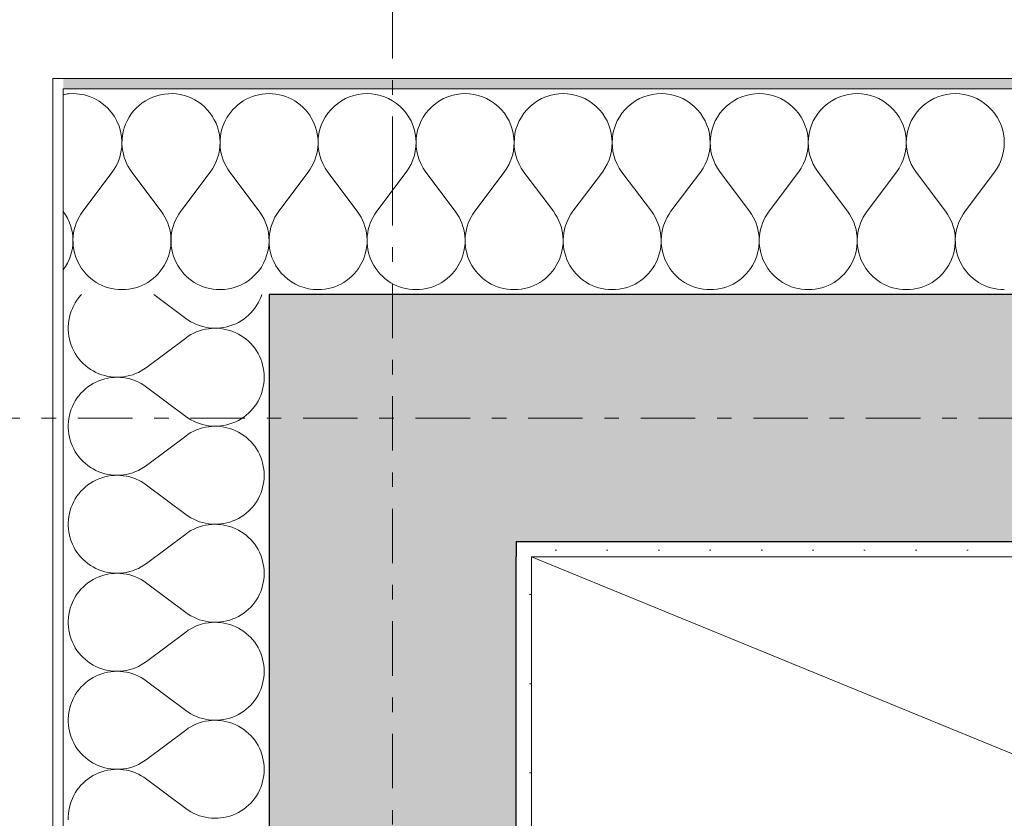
# Model space of a CAD drawing. Extents: x 100 to 2982, y 37 to 2050.
# Tile 49 of 130: x 617 to 712, y 1751 to 1828. Entities that reach past the tile are written whole.
import ezdxf
from ezdxf.xclip import XClip

# ---------------------------------------------------------------- set-up
doc = ezdxf.new("R2010")
doc.units = 0
doc.header["$MEASUREMENT"] = 0
doc.header["$XCLIPFRAME"] = 0
doc.linetypes.add('Przerywana gęsta', pattern=[9, 6, -3])
doc.linetypes.add('Przerywana podwójnie', pattern=[54.680554, 26.458333, -10.583333, 7.055556, -10.583333])
for name, color, linetype in [('250-A Schody Pochylnie', 7, 'Continuous'), ('330-W Wyposażenie', 7, 'Continuous'), ('410-K Osie', 7, 'Continuous'), ('420-K Ściany', 7, 'Continuous'), ('820-G Rysunki Obrazki', 7, 'Continuous')]:
    doc.layers.add(name, color=color, linetype=linetype)
pattern_1 = [(0, (-18316.349, -206.5255), (0, 8.660254), [0, -5]), (0, (-18313.849, -202.195), (0, 8.660254), [0, -5])]

# ---------------------------------------------------------------- blocks, each defined once
blk = doc.blocks.new('*X11')
at = {"layer": '420-K Ściany', "color": 174, "linetype": 'Continuous', "lineweight": 5, "ltscale": 0.2}
for p, q in [((625.556, 1813.414), (622.699, 1809.604)), ((627.461, 1813.414), (630.318, 1809.604)), ((632.43, 1809.881), (632.223, 1809.604))]:
    blk.add_line(p, q, dxfattribs=at)
for centre, start, end in [((621.746, 1816.271), 95.38863, 101.43932), ((621.746, 1816.271), 323.1301, 354.61137), ((631.27, 1816.271), 185.95365, 216.8699), ((616.984, 1806.747), 323.28986, 36.71014), ((626.508, 1806.747), 143.1301, 270), ((626.508, 1806.747), 270, 36.8699), ((636.032, 1806.747), 143.1301, 270), ((636.032, 1806.747), 270, 311.01301)]:
    blk.add_arc(centre, 4.762, start, end, dxfattribs=at)
blk = doc.blocks.new('*X12')
at = {"layer": '420-K Ściany', "color": 174, "linetype": 'Continuous', "lineweight": 5, "ltscale": 0.2}
for p, q in [((644.604, 1813.414), (641.746, 1809.604)), ((646.508, 1813.414), (649.365, 1809.604)), ((654.127, 1813.414), (651.27, 1809.604)), ((656.032, 1813.414), (658.889, 1809.604)), ((663.651, 1813.414), (660.794, 1809.604)), ((665.556, 1813.414), (668.413, 1809.604)), ((673.175, 1813.414), (670.318, 1809.604)), ((675.08, 1813.414), (677.937, 1809.604)), ((682.699, 1813.414), (679.842, 1809.604)), ((684.604, 1813.414), (687.461, 1809.604)), ((692.223, 1813.414), (689.365, 1809.604)), ((694.127, 1813.414), (696.984, 1809.604)), ((701.746, 1813.414), (698.889, 1809.604)), ((703.651, 1813.414), (706.508, 1809.604)), ((711.27, 1813.414), (708.413, 1809.604))]:
    blk.add_line(p, q, dxfattribs=at)
for centre, start, end in [((640.794, 1816.271), 323.1301, 89.90432), ((650.318, 1816.271), 323.1301, 216.8699), ((659.842, 1816.271), 323.1301, 216.8699), ((669.365, 1816.271), 323.1301, 216.8699), ((678.889, 1816.271), 323.1301, 216.8699), ((688.413, 1816.271), 323.1301, 216.8699), ((697.937, 1816.271), 323.1301, 216.8699), ((707.461, 1816.271), 323.1301, 216.8699), ((645.556, 1806.747), 143.1301, 176.68836), ((645.556, 1806.747), 270, 36.8699), ((655.08, 1806.747), 143.1301, 270), ((655.08, 1806.747), 270, 36.8699), ((664.604, 1806.747), 143.1301, 270), ((664.604, 1806.747), 270, 36.8699), ((674.127, 1806.747), 143.1301, 270), ((674.127, 1806.747), 270, 36.8699), ((683.651, 1806.747), 143.1301, 270), ((683.651, 1806.747), 270, 36.8699), ((693.175, 1806.747), 143.1301, 270), ((693.175, 1806.747), 270, 36.8699), ((702.699, 1806.747), 143.1301, 270), ((702.699, 1806.747), 270, 36.8699), ((712.223, 1806.747), 143.1301, 270), ((645.556, 1806.747), 183.31164, 270)]:
    blk.add_arc(centre, 4.762, start, end, dxfattribs=at)
blk = doc.blocks.new('*X14')
at = {"layer": '420-K Ściany', "color": 174, "linetype": 'Continuous', "lineweight": 5, "ltscale": 0.2}
for p, q in [((635.08, 1813.414), (632.43, 1809.881)), ((636.984, 1813.414), (639.842, 1809.604))]:
    blk.add_line(p, q, dxfattribs=at)
for centre, start, end in [((621.746, 1816.271), 354.61137, 95.38863), ((631.27, 1816.271), 323.1301, 185.95365), ((640.794, 1816.271), 89.90432, 216.8699), ((636.032, 1806.747), 311.01301, 36.8699), ((645.556, 1806.747), 176.68836, 183.31164)]:
    blk.add_arc(centre, 4.762, start, end, dxfattribs=at)
blk = doc.blocks.new('*X20')
at = {"layer": '420-K Ściany', "color": 174, "linetype": 'Continuous', "lineweight": 5, "ltscale": 0.2}
for p, q in [((622.319, 1801.208), (622.136, 1800.963)), ((622.517, 1801.441), (622.319, 1801.208)), ((622.584, 1801.509), (622.517, 1801.441)), ((629.613, 1801.509), (632.707, 1799.189)), ((639.866, 1800.958), (639.987, 1801.234)), ((639.987, 1801.234), (640.087, 1801.509)), ((621.687, 1800.166), (621.572, 1799.883)), ((621.819, 1800.441), (621.687, 1800.166)), ((621.969, 1800.707), (621.819, 1800.441)), ((622.136, 1800.963), (621.969, 1800.707)), ((639.218, 1799.945), (639.404, 1800.183)), ((639.404, 1800.183), (639.574, 1800.431)), ((639.574, 1800.431), (639.729, 1800.69)), ((639.729, 1800.69), (639.866, 1800.958)), ((621.398, 1799.297), (621.339, 1798.997)), ((621.475, 1799.593), (621.398, 1799.297)), ((621.572, 1799.883), (621.475, 1799.593)), ((638.338, 1799.128), (638.577, 1799.311)), ((638.577, 1799.311), (638.804, 1799.509)), ((638.804, 1799.509), (639.018, 1799.721)), ((639.018, 1799.721), (639.218, 1799.945)), ((621.3, 1798.694), (621.281, 1798.389)), ((621.281, 1798.389), (621.281, 1798.084)), ((621.339, 1798.997), (621.3, 1798.694)), ((632.707, 1799.189), (632.953, 1799.016)), ((632.953, 1799.016), (633.21, 1798.859)), ((633.21, 1798.859), (633.477, 1798.718)), ((633.477, 1798.718), (633.752, 1798.595)), ((633.752, 1798.595), (634.034, 1798.489)), ((634.034, 1798.489), (634.322, 1798.401)), ((634.322, 1798.401), (634.615, 1798.332)), ((634.615, 1798.332), (634.912, 1798.281)), ((634.912, 1798.281), (635.211, 1798.249)), ((635.211, 1798.249), (635.512, 1798.237)), ((635.512, 1798.237), (635.813, 1798.243)), ((635.813, 1798.243), (636.114, 1798.268)), ((636.114, 1798.268), (636.411, 1798.312)), ((636.411, 1798.312), (636.706, 1798.375)), ((636.706, 1798.375), (636.996, 1798.457)), ((636.996, 1798.457), (637.28, 1798.557)), ((637.28, 1798.557), (637.558, 1798.674)), ((637.558, 1798.674), (637.827, 1798.809)), ((637.827, 1798.809), (638.087, 1798.96)), ((638.087, 1798.96), (638.338, 1799.128)), ((621.281, 1798.084), (621.3, 1797.779)), ((621.3, 1797.779), (621.339, 1797.476)), ((621.339, 1797.476), (621.398, 1797.176)), ((628.897, 1794.427), (632.707, 1797.284)), ((632.953, 1797.457), (632.707, 1797.284)), ((633.21, 1797.614), (632.953, 1797.457)), ((633.477, 1797.755), (633.21, 1797.614)), ((633.752, 1797.878), (633.477, 1797.755)), ((634.034, 1797.984), (633.752, 1797.878)), ((634.322, 1798.072), (634.034, 1797.984)), ((634.615, 1798.141), (634.322, 1798.072)), ((634.912, 1798.192), (634.615, 1798.141)), ((635.211, 1798.223), (634.912, 1798.192)), ((635.512, 1798.236), (635.211, 1798.223)), ((635.813, 1798.23), (635.512, 1798.236)), ((636.114, 1798.205), (635.813, 1798.23)), ((636.411, 1798.16), (636.114, 1798.205)), ((636.706, 1798.097), (636.411, 1798.16)), ((636.996, 1798.016), (636.706, 1798.097)), ((637.28, 1797.916), (636.996, 1798.016)), ((637.558, 1797.799), (637.28, 1797.916)), ((637.827, 1797.664), (637.558, 1797.799)), ((638.087, 1797.513), (637.827, 1797.664)), ((638.338, 1797.345), (638.087, 1797.513)), ((638.577, 1797.162), (638.338, 1797.345)), ((621.398, 1797.176), (621.475, 1796.88)), ((621.475, 1796.88), (621.572, 1796.59)), ((621.572, 1796.59), (621.687, 1796.307)), ((638.804, 1796.964), (638.577, 1797.162)), ((639.018, 1796.752), (638.804, 1796.964)), ((639.218, 1796.527), (639.018, 1796.752)), ((639.404, 1796.29), (639.218, 1796.527)), ((621.687, 1796.307), (621.819, 1796.032)), ((621.819, 1796.032), (621.969, 1795.766)), ((621.969, 1795.766), (622.136, 1795.51)), ((622.136, 1795.51), (622.319, 1795.265)), ((639.574, 1796.042), (639.404, 1796.29)), ((639.729, 1795.783), (639.574, 1796.042)), ((639.866, 1795.515), (639.729, 1795.783)), ((639.987, 1795.239), (639.866, 1795.515)), ((622.319, 1795.265), (622.517, 1795.032)), ((622.517, 1795.032), (622.73, 1794.813)), ((622.73, 1794.813), (622.957, 1794.608)), ((622.957, 1794.608), (623.196, 1794.417)), ((623.196, 1794.417), (623.446, 1794.243)), ((628.647, 1794.251), (628.897, 1794.427)), ((640.089, 1794.956), (639.987, 1795.239)), ((640.174, 1794.667), (640.089, 1794.956)), ((640.24, 1794.373), (640.174, 1794.667)), ((623.446, 1794.243), (623.708, 1794.085)), ((623.708, 1794.085), (623.979, 1793.944)), ((623.979, 1793.944), (624.259, 1793.82)), ((624.259, 1793.82), (624.546, 1793.715)), ((624.546, 1793.715), (624.839, 1793.629)), ((624.839, 1793.629), (625.137, 1793.561)), ((625.137, 1793.561), (625.438, 1793.513)), ((625.438, 1793.513), (625.743, 1793.484)), ((625.743, 1793.465), (625.438, 1793.436)), ((625.743, 1793.484), (626.048, 1793.474)), ((626.048, 1793.474), (625.743, 1793.465)), ((626.048, 1793.474), (626.353, 1793.485)), ((626.353, 1793.464), (626.048, 1793.474)), ((626.353, 1793.485), (626.658, 1793.515)), ((626.658, 1793.434), (626.353, 1793.464)), ((626.658, 1793.515), (626.959, 1793.564)), ((626.959, 1793.564), (627.257, 1793.633)), ((627.257, 1793.633), (627.55, 1793.72)), ((627.55, 1793.72), (627.836, 1793.826)), ((627.836, 1793.826), (628.115, 1793.951)), ((628.115, 1793.951), (628.386, 1794.092)), ((628.386, 1794.092), (628.647, 1794.251)), ((640.288, 1794.075), (640.24, 1794.373)), ((640.316, 1793.776), (640.288, 1794.075)), ((640.326, 1793.474), (640.316, 1793.776)), ((640.316, 1793.173), (640.326, 1793.474)), ((623.196, 1792.532), (622.957, 1792.341)), ((623.446, 1792.706), (623.196, 1792.532)), ((623.708, 1792.864), (623.446, 1792.706)), ((623.979, 1793.005), (623.708, 1792.864)), ((624.259, 1793.129), (623.979, 1793.005)), ((624.546, 1793.234), (624.259, 1793.129)), ((624.839, 1793.32), (624.546, 1793.234)), ((625.137, 1793.388), (624.839, 1793.32)), ((625.438, 1793.436), (625.137, 1793.388)), ((626.959, 1793.385), (626.658, 1793.434)), ((627.257, 1793.316), (626.959, 1793.385)), ((627.55, 1793.229), (627.257, 1793.316)), ((627.836, 1793.123), (627.55, 1793.229)), ((628.115, 1792.998), (627.836, 1793.123)), ((628.386, 1792.857), (628.115, 1792.998)), ((628.647, 1792.698), (628.386, 1792.857)), ((628.897, 1792.522), (628.647, 1792.698)), ((628.897, 1792.522), (632.707, 1789.665)), ((640.174, 1792.282), (640.24, 1792.576)), ((640.24, 1792.576), (640.288, 1792.874)), ((640.288, 1792.874), (640.316, 1793.173)), ((622.319, 1791.684), (622.136, 1791.439)), ((622.517, 1791.917), (622.319, 1791.684)), ((622.73, 1792.136), (622.517, 1791.917)), ((622.957, 1792.341), (622.73, 1792.136)), ((639.866, 1791.434), (639.987, 1791.71)), ((639.987, 1791.71), (640.089, 1791.993)), ((640.089, 1791.993), (640.174, 1792.282)), ((621.687, 1790.642), (621.572, 1790.359)), ((621.819, 1790.917), (621.687, 1790.642)), ((621.969, 1791.183), (621.819, 1790.917)), ((622.136, 1791.439), (621.969, 1791.183)), ((639.218, 1790.422), (639.404, 1790.659)), ((639.404, 1790.659), (639.574, 1790.907)), ((639.574, 1790.907), (639.729, 1791.166)), ((639.729, 1791.166), (639.866, 1791.434)), ((621.398, 1789.773), (621.339, 1789.473)), ((621.475, 1790.069), (621.398, 1789.773)), ((621.572, 1790.359), (621.475, 1790.069)), ((632.707, 1789.665), (632.953, 1789.492)), ((638.338, 1789.604), (638.577, 1789.787)), ((638.577, 1789.787), (638.804, 1789.985)), ((638.804, 1789.985), (639.018, 1790.197)), ((639.018, 1790.197), (639.218, 1790.422)), ((621.3, 1789.17), (621.281, 1788.865)), ((621.281, 1788.865), (621.281, 1788.56)), ((621.339, 1789.473), (621.3, 1789.17)), ((632.953, 1789.492), (633.21, 1789.335)), ((633.21, 1789.335), (633.477, 1789.194)), ((633.477, 1789.194), (633.752, 1789.071)), ((633.752, 1789.071), (634.034, 1788.965)), ((634.034, 1788.965), (634.322, 1788.877)), ((634.322, 1788.877), (634.615, 1788.808)), ((634.615, 1788.808), (634.912, 1788.757)), ((634.912, 1788.757), (635.211, 1788.726)), ((635.211, 1788.7), (634.912, 1788.668)), ((635.211, 1788.726), (635.512, 1788.713)), ((635.512, 1788.712), (635.211, 1788.7)), ((635.512, 1788.713), (635.813, 1788.719)), ((635.813, 1788.706), (635.512, 1788.712)), ((635.813, 1788.719), (636.114, 1788.744)), ((636.114, 1788.681), (635.813, 1788.706)), ((636.114, 1788.744), (636.411, 1788.789)), ((636.411, 1788.637), (636.114, 1788.681)), ((636.411, 1788.789), (636.706, 1788.852)), ((636.706, 1788.852), (636.996, 1788.933)), ((636.996, 1788.933), (637.28, 1789.033)), ((637.28, 1789.033), (637.558, 1789.15)), ((637.558, 1789.15), (637.827, 1789.285)), ((637.827, 1789.285), (638.087, 1789.436)), ((638.087, 1789.436), (638.338, 1789.604)), ((621.281, 1788.56), (621.3, 1788.255)), ((621.3, 1788.255), (621.339, 1787.952)), ((621.339, 1787.952), (621.398, 1787.652)), ((628.897, 1784.903), (632.707, 1787.76)), ((632.953, 1787.933), (632.707, 1787.76)), ((633.21, 1788.09), (632.953, 1787.933)), ((633.477, 1788.231), (633.21, 1788.09)), ((633.752, 1788.354), (633.477, 1788.231)), ((634.034, 1788.46), (633.752, 1788.354)), ((634.322, 1788.548), (634.034, 1788.46)), ((634.615, 1788.617), (634.322, 1788.548)), ((634.912, 1788.668), (634.615, 1788.617)), ((636.706, 1788.574), (636.411, 1788.637)), ((636.996, 1788.492), (636.706, 1788.574)), ((637.28, 1788.392), (636.996, 1788.492)), ((637.558, 1788.275), (637.28, 1788.392)), ((637.827, 1788.14), (637.558, 1788.275)), ((638.087, 1787.989), (637.827, 1788.14)), ((638.338, 1787.821), (638.087, 1787.989)), ((638.577, 1787.638), (638.338, 1787.821)), ((621.398, 1787.652), (621.475, 1787.356)), ((621.475, 1787.356), (621.572, 1787.066)), ((621.572, 1787.066), (621.687, 1786.783)), ((621.687, 1786.783), (621.819, 1786.508)), ((638.804, 1787.44), (638.577, 1787.638)), ((639.018, 1787.228), (638.804, 1787.44)), ((639.218, 1787.004), (639.018, 1787.228)), ((639.404, 1786.766), (639.218, 1787.004)), ((639.574, 1786.518), (639.404, 1786.766)), ((621.819, 1786.508), (621.969, 1786.242)), ((621.969, 1786.242), (622.136, 1785.986)), ((622.136, 1785.986), (622.319, 1785.741)), ((639.729, 1786.259), (639.574, 1786.518)), ((639.866, 1785.991), (639.729, 1786.259)), ((639.987, 1785.715), (639.866, 1785.991)), ((622.319, 1785.741), (622.517, 1785.508)), ((622.517, 1785.508), (622.73, 1785.289)), ((622.73, 1785.289), (622.957, 1785.084)), ((622.957, 1785.084), (623.196, 1784.894)), ((623.196, 1784.894), (623.446, 1784.719)), ((628.647, 1784.728), (628.897, 1784.903)), ((640.089, 1785.432), (639.987, 1785.715)), ((640.174, 1785.143), (640.089, 1785.432)), ((640.24, 1784.849), (640.174, 1785.143)), ((640.288, 1784.552), (640.24, 1784.849)), ((623.446, 1784.719), (623.708, 1784.561)), ((623.708, 1784.561), (623.979, 1784.42)), ((623.979, 1784.42), (624.259, 1784.296)), ((624.259, 1784.296), (624.546, 1784.191)), ((624.546, 1784.191), (624.839, 1784.105)), ((624.839, 1784.105), (625.137, 1784.037)), ((625.137, 1784.037), (625.438, 1783.989)), ((625.438, 1783.913), (625.137, 1783.864)), ((625.438, 1783.989), (625.743, 1783.96)), ((625.743, 1783.941), (625.438, 1783.913)), ((625.743, 1783.96), (626.048, 1783.951)), ((626.048, 1783.951), (625.743, 1783.941)), ((626.048, 1783.951), (626.353, 1783.961)), ((626.353, 1783.94), (626.048, 1783.951)), ((626.353, 1783.961), (626.658, 1783.991)), ((626.658, 1783.91), (626.353, 1783.94)), ((626.658, 1783.991), (626.959, 1784.04)), ((626.959, 1783.861), (626.658, 1783.91)), ((626.959, 1784.04), (627.257, 1784.109)), ((627.257, 1784.109), (627.55, 1784.196)), ((627.55, 1784.196), (627.836, 1784.302)), ((627.836, 1784.302), (628.115, 1784.427)), ((628.115, 1784.427), (628.386, 1784.569)), ((628.386, 1784.569), (628.647, 1784.728)), ((640.316, 1784.252), (640.288, 1784.552)), ((640.326, 1783.951), (640.316, 1784.252)), ((640.316, 1783.65), (640.326, 1783.951)), ((623.196, 1783.008), (622.957, 1782.818)), ((623.446, 1783.182), (623.196, 1783.008)), ((623.708, 1783.341), (623.446, 1783.182)), ((623.979, 1783.482), (623.708, 1783.341)), ((624.259, 1783.605), (623.979, 1783.482)), ((624.546, 1783.71), (624.259, 1783.605)), ((624.839, 1783.797), (624.546, 1783.71)), ((625.137, 1783.864), (624.839, 1783.797)), ((627.257, 1783.793), (626.959, 1783.861)), ((627.55, 1783.705), (627.257, 1783.793)), ((627.836, 1783.599), (627.55, 1783.705)), ((628.115, 1783.475), (627.836, 1783.599)), ((628.386, 1783.333), (628.115, 1783.475)), ((628.647, 1783.174), (628.386, 1783.333)), ((628.897, 1782.998), (628.647, 1783.174)), ((628.897, 1782.998), (632.707, 1780.141)), ((640.174, 1782.758), (640.24, 1783.052)), ((640.24, 1783.052), (640.288, 1783.35)), ((640.288, 1783.35), (640.316, 1783.65)), ((622.319, 1782.16), (622.136, 1781.916)), ((622.517, 1782.393), (622.319, 1782.16)), ((622.73, 1782.612), (622.517, 1782.393)), ((622.957, 1782.818), (622.73, 1782.612)), ((639.866, 1781.91), (639.987, 1782.186)), ((639.987, 1782.186), (640.089, 1782.469)), ((640.089, 1782.469), (640.174, 1782.758)), ((621.687, 1781.118), (621.572, 1780.835)), ((621.819, 1781.394), (621.687, 1781.118)), ((621.969, 1781.66), (621.819, 1781.394)), ((622.136, 1781.916), (621.969, 1781.66)), ((639.218, 1780.898), (639.404, 1781.135)), ((639.404, 1781.135), (639.574, 1781.383)), ((639.574, 1781.383), (639.729, 1781.642)), ((639.729, 1781.642), (639.866, 1781.91)), ((621.398, 1780.25), (621.339, 1779.95)), ((621.475, 1780.545), (621.398, 1780.25)), ((621.572, 1780.835), (621.475, 1780.545)), ((632.707, 1780.141), (632.953, 1779.968)), ((638.087, 1779.912), (638.338, 1780.08)), ((638.338, 1780.08), (638.577, 1780.263)), ((638.577, 1780.263), (638.804, 1780.461)), ((638.804, 1780.461), (639.018, 1780.673)), ((639.018, 1780.673), (639.218, 1780.898)), ((621.3, 1779.647), (621.281, 1779.342)), ((621.281, 1779.342), (621.281, 1779.036)), ((621.339, 1779.95), (621.3, 1779.647)), ((632.953, 1779.968), (633.21, 1779.811)), ((633.21, 1779.811), (633.477, 1779.671)), ((633.477, 1779.671), (633.752, 1779.547)), ((633.752, 1779.547), (634.034, 1779.441)), ((634.034, 1779.441), (634.322, 1779.354)), ((634.322, 1779.354), (634.615, 1779.284)), ((634.615, 1779.284), (634.912, 1779.234)), ((634.912, 1779.144), (634.615, 1779.093)), ((634.912, 1779.234), (635.211, 1779.202)), ((635.211, 1779.176), (634.912, 1779.144)), ((635.211, 1779.202), (635.512, 1779.189)), ((635.512, 1779.189), (635.211, 1779.176)), ((635.512, 1779.189), (635.813, 1779.195)), ((635.813, 1779.182), (635.512, 1779.189)), ((635.813, 1779.195), (636.114, 1779.221)), ((636.114, 1779.157), (635.813, 1779.182)), ((636.114, 1779.221), (636.411, 1779.265)), ((636.411, 1779.113), (636.114, 1779.157)), ((636.411, 1779.265), (636.706, 1779.328)), ((636.706, 1779.05), (636.411, 1779.113)), ((636.706, 1779.328), (636.996, 1779.409)), ((636.996, 1779.409), (637.28, 1779.509)), ((637.28, 1779.509), (637.558, 1779.626)), ((637.558, 1779.626), (637.827, 1779.761)), ((637.827, 1779.761), (638.087, 1779.912)), ((621.281, 1779.036), (621.3, 1778.731)), ((621.3, 1778.731), (621.339, 1778.428)), ((621.339, 1778.428), (621.398, 1778.128)), ((628.897, 1775.379), (632.707, 1778.236)), ((632.953, 1778.409), (632.707, 1778.236)), ((633.21, 1778.567), (632.953, 1778.409)), ((633.477, 1778.707), (633.21, 1778.567)), ((633.752, 1778.83), (633.477, 1778.707)), ((634.034, 1778.936), (633.752, 1778.83)), ((634.322, 1779.024), (634.034, 1778.936)), ((634.615, 1779.093), (634.322, 1779.024)), ((636.996, 1778.968), (636.706, 1779.05)), ((637.28, 1778.869), (636.996, 1778.968)), ((637.558, 1778.751), (637.28, 1778.869)), ((637.827, 1778.617), (637.558, 1778.751)), ((638.087, 1778.465), (637.827, 1778.617)), ((638.338, 1778.297), (638.087, 1778.465)), ((638.577, 1778.114), (638.338, 1778.297)), ((621.398, 1778.128), (621.475, 1777.832)), ((621.475, 1777.832), (621.572, 1777.543)), ((621.572, 1777.543), (621.687, 1777.259)), ((621.687, 1777.259), (621.819, 1776.984)), ((638.804, 1777.916), (638.577, 1778.114)), ((639.018, 1777.705), (638.804, 1777.916)), ((639.218, 1777.48), (639.018, 1777.705)), ((639.404, 1777.243), (639.218, 1777.48)), ((639.574, 1776.994), (639.404, 1777.243)), ((621.819, 1776.984), (621.969, 1776.718)), ((621.969, 1776.718), (622.136, 1776.462)), ((622.136, 1776.462), (622.319, 1776.217)), ((639.729, 1776.735), (639.574, 1776.994)), ((639.866, 1776.467), (639.729, 1776.735)), ((639.987, 1776.191), (639.866, 1776.467)), ((622.319, 1776.217), (622.517, 1775.985)), ((622.517, 1775.985), (622.73, 1775.765)), ((622.73, 1775.765), (622.957, 1775.56)), ((622.957, 1775.56), (623.196, 1775.37)), ((623.196, 1775.37), (623.446, 1775.195)), ((628.647, 1775.204), (628.897, 1775.379)), ((640.089, 1775.908), (639.987, 1776.191)), ((640.174, 1775.619), (640.089, 1775.908)), ((640.24, 1775.325), (640.174, 1775.619)), ((640.288, 1775.028), (640.24, 1775.325)), ((623.446, 1775.195), (623.708, 1775.037)), ((623.708, 1775.037), (623.979, 1774.896)), ((623.979, 1774.896), (624.259, 1774.773)), ((624.259, 1774.773), (624.546, 1774.667)), ((624.546, 1774.667), (624.839, 1774.581)), ((624.839, 1774.581), (625.137, 1774.513)), ((625.137, 1774.34), (624.839, 1774.273)), ((625.137, 1774.513), (625.438, 1774.465)), ((625.438, 1774.389), (625.137, 1774.34)), ((625.438, 1774.465), (625.743, 1774.436)), ((625.743, 1774.418), (625.438, 1774.389)), ((625.743, 1774.436), (626.048, 1774.427)), ((626.048, 1774.427), (625.743, 1774.418)), ((626.048, 1774.427), (626.353, 1774.437)), ((626.353, 1774.417), (626.048, 1774.427)), ((626.353, 1774.437), (626.658, 1774.467)), ((626.658, 1774.387), (626.353, 1774.417)), ((626.658, 1774.467), (626.959, 1774.516)), ((626.959, 1774.337), (626.658, 1774.387)), ((626.959, 1774.516), (627.257, 1774.585)), ((627.257, 1774.269), (626.959, 1774.337)), ((627.257, 1774.585), (627.55, 1774.673)), ((627.55, 1774.673), (627.836, 1774.779)), ((627.836, 1774.779), (628.115, 1774.903)), ((628.115, 1774.903), (628.386, 1775.045)), ((628.386, 1775.045), (628.647, 1775.204)), ((640.316, 1774.728), (640.288, 1775.028)), ((640.326, 1774.427), (640.316, 1774.728)), ((640.316, 1774.126), (640.326, 1774.427)), ((623.196, 1773.484), (622.957, 1773.294)), ((623.446, 1773.659), (623.196, 1773.484)), ((623.708, 1773.817), (623.446, 1773.659)), ((623.979, 1773.958), (623.708, 1773.817)), ((624.259, 1774.081), (623.979, 1773.958)), ((624.546, 1774.186), (624.259, 1774.081)), ((624.839, 1774.273), (624.546, 1774.186)), ((627.55, 1774.181), (627.257, 1774.269)), ((627.836, 1774.075), (627.55, 1774.181)), ((628.115, 1773.951), (627.836, 1774.075)), ((628.386, 1773.809), (628.115, 1773.951)), ((628.647, 1773.65), (628.386, 1773.809)), ((628.897, 1773.474), (628.647, 1773.65)), ((628.897, 1773.474), (632.707, 1770.617)), ((640.174, 1773.235), (640.24, 1773.529)), ((640.24, 1773.529), (640.288, 1773.826)), ((640.288, 1773.826), (640.316, 1774.126)), ((622.319, 1772.637), (622.136, 1772.392)), ((622.517, 1772.869), (622.319, 1772.637)), ((622.73, 1773.089), (622.517, 1772.869)), ((622.957, 1773.294), (622.73, 1773.089)), ((639.866, 1772.386), (639.987, 1772.662)), ((639.987, 1772.662), (640.089, 1772.946)), ((640.089, 1772.946), (640.174, 1773.235)), ((621.687, 1771.594), (621.572, 1771.311)), ((621.819, 1771.87), (621.687, 1771.594)), ((621.969, 1772.136), (621.819, 1771.87)), ((622.136, 1772.392), (621.969, 1772.136)), ((639.218, 1771.374), (639.404, 1771.611)), ((639.404, 1771.611), (639.574, 1771.86)), ((639.574, 1771.86), (639.729, 1772.118)), ((639.729, 1772.118), (639.866, 1772.386)), ((621.398, 1770.726), (621.339, 1770.426)), ((621.475, 1771.021), (621.398, 1770.726)), ((621.572, 1771.311), (621.475, 1771.021)), ((632.707, 1770.617), (632.953, 1770.444)), ((638.087, 1770.389), (638.338, 1770.556)), ((638.338, 1770.556), (638.577, 1770.739)), ((638.577, 1770.739), (638.804, 1770.937)), ((638.804, 1770.937), (639.018, 1771.149)), ((639.018, 1771.149), (639.218, 1771.374)), ((621.3, 1770.123), (621.281, 1769.818)), ((621.281, 1769.818), (621.281, 1769.512)), ((621.339, 1770.426), (621.3, 1770.123)), ((632.953, 1770.444), (633.21, 1770.287)), ((633.21, 1770.287), (633.477, 1770.147)), ((633.477, 1770.147), (633.752, 1770.023)), ((633.752, 1770.023), (634.034, 1769.918)), ((634.034, 1769.918), (634.322, 1769.83)), ((634.322, 1769.83), (634.615, 1769.761)), ((634.615, 1769.569), (634.322, 1769.5)), ((634.615, 1769.761), (634.912, 1769.71)), ((634.912, 1769.62), (634.615, 1769.569)), ((634.912, 1769.71), (635.211, 1769.678)), ((635.211, 1769.652), (634.912, 1769.62)), ((635.211, 1769.678), (635.512, 1769.665)), ((635.512, 1769.665), (635.211, 1769.652)), ((635.512, 1769.665), (635.813, 1769.672)), ((635.813, 1769.658), (635.512, 1769.665)), ((635.813, 1769.672), (636.114, 1769.697)), ((636.114, 1769.633), (635.813, 1769.658)), ((636.114, 1769.697), (636.411, 1769.741)), ((636.411, 1769.589), (636.114, 1769.633)), ((636.411, 1769.741), (636.706, 1769.804)), ((636.706, 1769.526), (636.411, 1769.589)), ((636.706, 1769.804), (636.996, 1769.885)), ((636.996, 1769.885), (637.28, 1769.985)), ((637.28, 1769.985), (637.558, 1770.102)), ((637.558, 1770.102), (637.827, 1770.237)), ((637.827, 1770.237), (638.087, 1770.389)), ((621.281, 1769.512), (621.3, 1769.207)), ((621.3, 1769.207), (621.339, 1768.904)), ((621.339, 1768.904), (621.398, 1768.604)), ((621.398, 1768.604), (621.475, 1768.309)), ((628.897, 1765.855), (632.707, 1768.713)), ((632.953, 1768.886), (632.707, 1768.713)), ((633.21, 1769.043), (632.953, 1768.886)), ((633.477, 1769.183), (633.21, 1769.043)), ((633.752, 1769.307), (633.477, 1769.183)), ((634.034, 1769.412), (633.752, 1769.307)), ((634.322, 1769.5), (634.034, 1769.412)), ((636.996, 1769.445), (636.706, 1769.526)), ((637.28, 1769.345), (636.996, 1769.445)), ((637.558, 1769.227), (637.28, 1769.345)), ((637.827, 1769.093), (637.558, 1769.227)), ((638.087, 1768.941), (637.827, 1769.093)), ((638.338, 1768.774), (638.087, 1768.941)), ((638.577, 1768.591), (638.338, 1768.774)), ((638.804, 1768.393), (638.577, 1768.591)), ((621.475, 1768.309), (621.572, 1768.019)), ((621.572, 1768.019), (621.687, 1767.735)), ((621.687, 1767.735), (621.819, 1767.46)), ((639.018, 1768.181), (638.804, 1768.393)), ((639.218, 1767.956), (639.018, 1768.181)), ((639.404, 1767.719), (639.218, 1767.956)), ((639.574, 1767.47), (639.404, 1767.719)), ((621.819, 1767.46), (621.969, 1767.194)), ((621.969, 1767.194), (622.136, 1766.938)), ((622.136, 1766.938), (622.319, 1766.693)), ((622.319, 1766.693), (622.517, 1766.461)), ((639.729, 1767.212), (639.574, 1767.47)), ((639.866, 1766.944), (639.729, 1767.212)), ((639.987, 1766.668), (639.866, 1766.944)), ((622.517, 1766.461), (622.73, 1766.241)), ((622.73, 1766.241), (622.957, 1766.036)), ((622.957, 1766.036), (623.196, 1765.846)), ((623.196, 1765.846), (623.446, 1765.671)), ((628.647, 1765.68), (628.897, 1765.855)), ((640.089, 1766.384), (639.987, 1766.668)), ((640.174, 1766.095), (640.089, 1766.384)), ((640.24, 1765.801), (640.174, 1766.095)), ((640.288, 1765.504), (640.24, 1765.801)), ((623.446, 1765.671), (623.708, 1765.513)), ((623.708, 1765.513), (623.979, 1765.372)), ((623.979, 1765.372), (624.259, 1765.249)), ((624.259, 1765.249), (624.546, 1765.144)), ((624.546, 1765.144), (624.839, 1765.057)), ((624.839, 1765.057), (625.137, 1764.99)), ((625.137, 1764.817), (624.839, 1764.749)), ((625.137, 1764.99), (625.438, 1764.941)), ((625.438, 1764.865), (625.137, 1764.817)), ((625.438, 1764.941), (625.743, 1764.912)), ((625.743, 1764.894), (625.438, 1764.865)), ((625.743, 1764.912), (626.048, 1764.903)), ((626.048, 1764.903), (625.743, 1764.894)), ((626.048, 1764.903), (626.353, 1764.913)), ((626.353, 1764.893), (626.048, 1764.903)), ((626.353, 1764.913), (626.658, 1764.943)), ((626.658, 1764.863), (626.353, 1764.893)), ((626.658, 1764.943), (626.959, 1764.993)), ((626.959, 1764.814), (626.658, 1764.863)), ((626.959, 1764.993), (627.257, 1765.061)), ((627.257, 1764.745), (626.959, 1764.814)), ((627.257, 1765.061), (627.55, 1765.149)), ((627.55, 1765.149), (627.836, 1765.255)), ((627.836, 1765.255), (628.115, 1765.379)), ((628.115, 1765.379), (628.386, 1765.521)), ((628.386, 1765.521), (628.647, 1765.68)), ((640.316, 1765.204), (640.288, 1765.504)), ((640.326, 1764.903), (640.316, 1765.204)), ((640.316, 1764.602), (640.326, 1764.903)), ((623.196, 1763.96), (622.957, 1763.77)), ((623.446, 1764.135), (623.196, 1763.96)), ((623.708, 1764.293), (623.446, 1764.135)), ((623.979, 1764.434), (623.708, 1764.293)), ((624.259, 1764.557), (623.979, 1764.434)), ((624.546, 1764.662), (624.259, 1764.557)), ((624.839, 1764.749), (624.546, 1764.662)), ((627.55, 1764.657), (627.257, 1764.745)), ((627.836, 1764.551), (627.55, 1764.657)), ((628.115, 1764.427), (627.836, 1764.551)), ((628.386, 1764.285), (628.115, 1764.427)), ((628.647, 1764.126), (628.386, 1764.285)), ((628.897, 1763.951), (628.647, 1764.126)), ((628.897, 1763.951), (632.707, 1761.094)), ((640.174, 1763.711), (640.24, 1764.005)), ((640.24, 1764.005), (640.288, 1764.302)), ((640.288, 1764.302), (640.316, 1764.602)), ((622.136, 1762.868), (621.969, 1762.612)), ((622.319, 1763.113), (622.136, 1762.868)), ((622.517, 1763.345), (622.319, 1763.113)), ((622.73, 1763.565), (622.517, 1763.345)), ((622.957, 1763.77), (622.73, 1763.565)), ((639.729, 1762.595), (639.866, 1762.862)), ((639.866, 1762.862), (639.987, 1763.139)), ((639.987, 1763.139), (640.089, 1763.422)), ((640.089, 1763.422), (640.174, 1763.711)), ((621.687, 1762.071), (621.572, 1761.787)), ((621.819, 1762.346), (621.687, 1762.071)), ((621.969, 1762.612), (621.819, 1762.346)), ((639.218, 1761.85), (639.404, 1762.087)), ((639.404, 1762.087), (639.574, 1762.336)), ((639.574, 1762.336), (639.729, 1762.595)), ((621.398, 1761.202), (621.339, 1760.902)), ((621.475, 1761.497), (621.398, 1761.202)), ((621.572, 1761.787), (621.475, 1761.497)), ((632.707, 1761.094), (632.953, 1760.921)), ((638.087, 1760.865), (638.338, 1761.032)), ((638.338, 1761.032), (638.577, 1761.216)), ((638.577, 1761.216), (638.804, 1761.413)), ((638.804, 1761.413), (639.018, 1761.625)), ((639.018, 1761.625), (639.218, 1761.85)), ((621.3, 1760.599), (621.281, 1760.294)), ((621.281, 1760.294), (621.281, 1759.988)), ((621.281, 1759.988), (621.3, 1759.683)), ((621.339, 1760.902), (621.3, 1760.599)), ((632.953, 1760.921), (633.21, 1760.763)), ((633.21, 1760.763), (633.477, 1760.623)), ((633.477, 1760.623), (633.752, 1760.5)), ((633.752, 1760.5), (634.034, 1760.394)), ((634.034, 1760.394), (634.322, 1760.306)), ((634.322, 1760.306), (634.615, 1760.237)), ((634.615, 1760.046), (634.322, 1759.976)), ((634.615, 1760.237), (634.912, 1760.186)), ((634.912, 1760.096), (634.615, 1760.046)), ((634.912, 1760.186), (635.211, 1760.154)), ((635.211, 1760.128), (634.912, 1760.096)), ((635.211, 1760.154), (635.512, 1760.141)), ((635.512, 1760.141), (635.211, 1760.128)), ((635.512, 1760.141), (635.813, 1760.148)), ((635.813, 1760.135), (635.512, 1760.141)), ((635.813, 1760.148), (636.114, 1760.173)), ((636.114, 1760.109), (635.813, 1760.135)), ((636.114, 1760.173), (636.411, 1760.217)), ((636.411, 1760.065), (636.114, 1760.109)), ((636.411, 1760.217), (636.706, 1760.28)), ((636.706, 1760.002), (636.411, 1760.065)), ((636.706, 1760.28), (636.996, 1760.362)), ((636.996, 1759.921), (636.706, 1760.002)), ((636.996, 1760.362), (637.28, 1760.461)), ((637.28, 1760.461), (637.558, 1760.579)), ((637.558, 1760.579), (637.827, 1760.713)), ((637.827, 1760.713), (638.087, 1760.865)), ((621.3, 1759.683), (621.339, 1759.38)), ((621.339, 1759.38), (621.398, 1759.08)), ((621.398, 1759.08), (621.475, 1758.785)), ((628.897, 1756.332), (632.707, 1759.189)), ((632.953, 1759.362), (632.707, 1759.189)), ((633.21, 1759.519), (632.953, 1759.362)), ((633.477, 1759.659), (633.21, 1759.519)), ((633.752, 1759.783), (633.477, 1759.659)), ((634.034, 1759.889), (633.752, 1759.783)), ((634.322, 1759.976), (634.034, 1759.889)), ((637.28, 1759.821), (636.996, 1759.921)), ((637.558, 1759.704), (637.28, 1759.821)), ((637.827, 1759.569), (637.558, 1759.704)), ((638.087, 1759.417), (637.827, 1759.569)), ((638.338, 1759.25), (638.087, 1759.417)), ((638.577, 1759.067), (638.338, 1759.25)), ((638.804, 1758.869), (638.577, 1759.067)), ((621.475, 1758.785), (621.572, 1758.495)), ((621.572, 1758.495), (621.687, 1758.212)), ((621.687, 1758.212), (621.819, 1757.936)), ((639.018, 1758.657), (638.804, 1758.869)), ((639.218, 1758.432), (639.018, 1758.657)), ((639.404, 1758.195), (639.218, 1758.432)), ((639.574, 1757.946), (639.404, 1758.195)), ((621.819, 1757.936), (621.969, 1757.67)), ((621.969, 1757.67), (622.136, 1757.414)), ((622.136, 1757.414), (622.319, 1757.169)), ((622.319, 1757.169), (622.517, 1756.937)), ((639.729, 1757.688), (639.574, 1757.946)), ((639.866, 1757.42), (639.729, 1757.688)), ((639.987, 1757.144), (639.866, 1757.42)), ((640.089, 1756.861), (639.987, 1757.144)), ((622.517, 1756.937), (622.73, 1756.718)), ((622.73, 1756.718), (622.957, 1756.512)), ((622.957, 1756.512), (623.196, 1756.322)), ((623.196, 1756.322), (623.446, 1756.148)), ((628.386, 1755.997), (628.647, 1756.156)), ((628.647, 1756.156), (628.897, 1756.332)), ((640.174, 1756.571), (640.089, 1756.861)), ((640.24, 1756.278), (640.174, 1756.571)), ((640.288, 1755.98), (640.24, 1756.278)), ((623.446, 1756.148), (623.708, 1755.989)), ((623.708, 1755.989), (623.979, 1755.848)), ((623.979, 1755.848), (624.259, 1755.725)), ((624.259, 1755.725), (624.546, 1755.62)), ((624.546, 1755.62), (624.839, 1755.533)), ((624.839, 1755.225), (624.546, 1755.139)), ((624.839, 1755.533), (625.137, 1755.466)), ((625.137, 1755.293), (624.839, 1755.225)), ((625.137, 1755.466), (625.438, 1755.417)), ((625.438, 1755.341), (625.137, 1755.293)), ((625.438, 1755.417), (625.743, 1755.389)), ((625.743, 1755.37), (625.438, 1755.341)), ((625.743, 1755.389), (626.048, 1755.379)), ((626.048, 1755.379), (625.743, 1755.37)), ((626.048, 1755.379), (626.353, 1755.39)), ((626.353, 1755.369), (626.048, 1755.379)), ((626.353, 1755.39), (626.658, 1755.419)), ((626.658, 1755.339), (626.353, 1755.369)), ((626.658, 1755.419), (626.959, 1755.469)), ((626.959, 1755.29), (626.658, 1755.339)), ((626.959, 1755.469), (627.257, 1755.537)), ((627.257, 1755.221), (626.959, 1755.29)), ((627.257, 1755.537), (627.55, 1755.625)), ((627.55, 1755.134), (627.257, 1755.221)), ((627.55, 1755.625), (627.836, 1755.731)), ((627.836, 1755.731), (628.115, 1755.855)), ((628.115, 1755.855), (628.386, 1755.997)), ((640.316, 1755.68), (640.288, 1755.98)), ((640.326, 1755.379), (640.316, 1755.68)), ((640.316, 1755.078), (640.326, 1755.379)), ((622.957, 1754.246), (622.73, 1754.041)), ((623.196, 1754.436), (622.957, 1754.246)), ((623.446, 1754.611), (623.196, 1754.436)), ((623.708, 1754.769), (623.446, 1754.611)), ((623.979, 1754.91), (623.708, 1754.769)), ((624.259, 1755.034), (623.979, 1754.91)), ((624.546, 1755.139), (624.259, 1755.034)), ((627.836, 1755.028), (627.55, 1755.134)), ((628.115, 1754.903), (627.836, 1755.028)), ((628.386, 1754.761), (628.115, 1754.903)), ((628.647, 1754.602), (628.386, 1754.761)), ((628.897, 1754.427), (628.647, 1754.602)), ((628.897, 1754.427), (632.707, 1751.57)), ((640.174, 1754.187), (640.24, 1754.481)), ((640.24, 1754.481), (640.288, 1754.778)), ((640.288, 1754.778), (640.316, 1755.078)), ((622.136, 1753.344), (621.969, 1753.088)), ((622.319, 1753.589), (622.136, 1753.344)), ((622.517, 1753.822), (622.319, 1753.589)), ((622.73, 1754.041), (622.517, 1753.822)), ((639.729, 1753.071), (639.866, 1753.339)), ((639.866, 1753.339), (639.987, 1753.615)), ((639.987, 1753.615), (640.089, 1753.898)), ((640.089, 1753.898), (640.174, 1754.187)), ((621.687, 1752.547), (621.572, 1752.264)), ((621.819, 1752.822), (621.687, 1752.547)), ((621.969, 1753.088), (621.819, 1752.822)), ((639.218, 1752.326), (639.404, 1752.564)), ((639.404, 1752.564), (639.574, 1752.812)), ((639.574, 1752.812), (639.729, 1753.071)), ((621.339, 1751.378), (621.3, 1751.075)), ((621.398, 1751.678), (621.339, 1751.378)), ((621.475, 1751.974), (621.398, 1751.678)), ((621.572, 1752.264), (621.475, 1751.974)), ((632.707, 1751.57), (632.953, 1751.397)), ((632.953, 1751.397), (633.21, 1751.24)), ((638.087, 1751.341), (638.338, 1751.509)), ((638.338, 1751.509), (638.577, 1751.692)), ((638.577, 1751.692), (638.804, 1751.89)), ((638.804, 1751.89), (639.018, 1752.101)), ((639.018, 1752.101), (639.218, 1752.326)), ((621.3, 1751.075), (621.281, 1750.77)), ((621.281, 1750.77), (621.281, 1750.465)), ((633.21, 1751.24), (633.477, 1751.099)), ((633.477, 1751.099), (633.752, 1750.976)), ((633.752, 1750.976), (634.034, 1750.87)), ((634.034, 1750.87), (634.322, 1750.782)), ((634.322, 1750.782), (634.615, 1750.713)), ((634.615, 1750.713), (634.912, 1750.662)), ((634.912, 1750.662), (635.211, 1750.63)), ((635.211, 1750.63), (635.512, 1750.618)), ((635.512, 1750.618), (635.813, 1750.624)), ((635.813, 1750.624), (636.114, 1750.649)), ((636.114, 1750.649), (636.411, 1750.693)), ((636.411, 1750.693), (636.706, 1750.756)), ((636.706, 1750.756), (636.996, 1750.838)), ((636.996, 1750.838), (637.28, 1750.937)), ((637.28, 1750.937), (637.558, 1751.055)), ((637.558, 1751.055), (637.827, 1751.19)), ((637.827, 1751.19), (638.087, 1751.341))]:
    blk.add_line(p, q, dxfattribs=at)
blk = doc.blocks.new('Rysunek_1_1', base_point=(-18316.349, -206.526))
at = {"layer": '420-K Ściany', "linetype": 'Continuous', "lineweight": 5}
h = blk.add_hatch(dxfattribs=at)
h.set_pattern_fill('Tynk_0001', color=176, style=0, pattern_type=2)
h.set_pattern_definition(pattern_1)
h.paths.add_polyline_path([(620.802, 1821.509), (619.802, 1822.509), (619.802, 1821.509)])
h = blk.add_hatch(dxfattribs=at)
h.set_pattern_fill('Tynk_0001', color=176, style=0, pattern_type=2)
h.set_pattern_definition(pattern_1)
h.paths.add_polyline_path([(620.802, 1822.509), (619.802, 1822.509), (620.802, 1821.509)])
h = blk.add_hatch(dxfattribs=at)
h.set_pattern_fill('Tynk_0001', color=176, style=0, pattern_type=2)
h.set_pattern_definition(pattern_1)
h.paths.add_polyline_path([(620.802, 1821.509), (1092.302, 1821.509), (1092.302, 1822.509), (620.802, 1822.509)])
h = blk.add_hatch(dxfattribs=at)
h.set_pattern_fill('Tynk_0001', color=176, style=0, pattern_type=2)
h.set_pattern_definition(pattern_1)
h.paths.add_polyline_path([(619.802, 1821.509), (619.802, 1481.509), (620.802, 1481.509), (620.802, 1821.509)])
at = {"layer": '420-K Ściany', "linetype": 'Continuous', "lineweight": 13}
for points in [[(664.802, 1777.509), (640.802, 1801.509), (640.802, 1777.509)], [(664.802, 1801.509), (640.802, 1801.509), (664.802, 1777.509)], [(664.802, 1777.509), (814.302, 1777.509), (814.302, 1801.509), (664.802, 1801.509)], [(640.802, 1777.509), (640.802, 1481.509), (664.802, 1481.509), (664.802, 1777.509)]]:
    blk.add_hatch(color=62, dxfattribs=at).paths.add_polyline_path(points)
at = {"layer": '420-K Ściany', "linetype": 'Continuous', "lineweight": 5}
h = blk.add_hatch(dxfattribs=at)
h.set_pattern_fill('Tynk_0001', color=180, style=0, pattern_type=2)
h.set_pattern_definition(pattern_1)
h.paths.add_polyline_path([(666.302, 1776.009), (664.802, 1777.509), (664.802, 1776.009)])
h = blk.add_hatch(dxfattribs=at)
h.set_pattern_fill('Tynk_0001', color=180, style=0, pattern_type=2)
h.set_pattern_definition(pattern_1)
h.paths.add_polyline_path([(666.302, 1777.509), (664.802, 1777.509), (666.302, 1776.009)])
h = blk.add_hatch(dxfattribs=at)
h.set_pattern_fill('Tynk_0001', color=180, style=0, pattern_type=2)
h.set_pattern_definition(pattern_1)
h.paths.add_polyline_path([(666.302, 1776.009), (812.802, 1776.009), (812.802, 1777.509), (666.302, 1777.509)])
h = blk.add_hatch(dxfattribs=at)
h.set_pattern_fill('Tynk_0001', color=180, style=0, pattern_type=2)
h.set_pattern_definition(pattern_1)
h.paths.add_polyline_path([(664.802, 1776.009), (664.802, 1481.509), (666.302, 1481.509), (666.302, 1776.009)])
at = {"layer": '250-A Schody Pochylnie', "color": 91, "linetype": 'Przerywana gęsta', "lineweight": 13, "ltscale": 0.2}
for p, q in [((666.302, 1776.009), (827.802, 1776.009)), ((666.302, 1483.009), (666.302, 1776.009))]:
    blk.add_line(p, q, dxfattribs=at)
at = {"layer": '330-W Wyposażenie', "color": 4, "linetype": 'Continuous', "lineweight": 13, "ltscale": 0.2}
blk.add_line((666.302, 1776.009), (812.802, 1716.009), dxfattribs=at)
at = {"layer": '330-W Wyposażenie', "color": 4, "linetype": 'Continuous', "lineweight": 13, "ltscale": 0.2, "flags": 128}
blk.add_lwpolyline([(666.302, 1776.009), (812.802, 1776.009), (812.802, 1716.009), (666.302, 1716.009)], close=True, dxfattribs=at)
at = {"layer": '410-K Osie', "color": 4, "linetype": 'Przerywana podwójnie', "lineweight": 13, "ltscale": 0.2}
for p, q in [((652.802, 1813.509), (652.802, 1913.509)), ((652.802, 1813.509), (652.802, 1913.509)), ((652.802, 1813.509), (652.802, 529.46)), ((652.802, 1813.509), (652.802, 529.46)), ((589.417, 1789.509), (2255.561, 1789.509)), ((589.417, 1789.509), (2255.561, 1789.509))]:
    blk.add_line(p, q, dxfattribs=at)
blk.add_point((652.802, 1813.509), dxfattribs=at)
blk.add_point((652.802, 1813.509), dxfattribs=at)
blk.add_point((652.802, 1813.509), dxfattribs=at)
blk.add_point((652.802, 1813.509), dxfattribs=at)
at = {"layer": '420-K Ściany', "color": 67, "linetype": 'Continuous', "lineweight": 13, "ltscale": 0.2}
for p, q in [((620.802, 1821.509), (620.802, 1801.509)), ((640.802, 1821.509), (620.802, 1821.509)), ((620.802, 1821.509), (620.802, 1801.509)), ((1092.302, 1821.509), (640.802, 1821.509)), ((620.802, 1801.509), (620.802, 1481.509))]:
    blk.add_line(p, q, dxfattribs=at)
at = {"layer": '420-K Ściany', "color": 27, "linetype": 'Continuous', "lineweight": 25, "ltscale": 0.2}
for p, q in [((640.802, 1801.509), (640.802, 1777.509)), ((664.802, 1801.509), (640.802, 1801.509)), ((640.802, 1801.509), (640.802, 1777.509)), ((814.302, 1801.509), (664.802, 1801.509)), ((640.802, 1777.509), (640.802, 1481.509)), ((664.802, 1777.509), (664.802, 1776.009)), ((664.802, 1777.509), (814.302, 1777.509)), ((664.802, 1777.509), (664.802, 1776.009)), ((664.802, 1481.509), (664.802, 1776.009))]:
    blk.add_line(p, q, dxfattribs=at)
at = {"layer": '420-K Ściany', "color": 47, "linetype": 'Continuous', "lineweight": 15, "ltscale": 0.2, "flags": 128}
for points in [[(619.802, 1822.509), (619.802, 1821.509)], [(1092.302, 1822.509), (619.802, 1822.509)], [(619.802, 1821.509), (619.802, 1481.509)], [(666.302, 1776.009), (812.802, 1776.009)], [(666.302, 1481.509), (666.302, 1776.009)]]:
    blk.add_lwpolyline(points, dxfattribs=at)
at = {"color": 65, "linetype": 'Continuous', "lineweight": 13, "ltscale": 0.2}
for name in ['*X11', '*X14', '*X12', '*X20']:
    blk.add_blockref(name, (0, 0), dxfattribs=at)

msp = doc.modelspace()

# ---------------------------------------------------------------- block references
at = {"layer": '820-G Rysunki Obrazki', "color": 65, "linetype": 'Continuous', "lineweight": 13, "ltscale": 0.2}
ref = msp.add_blockref('Rysunek_1_1', (-18316.349, -206.526), dxfattribs=at)
XClip(ref).set_block_clipping_path([(244.527027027, 75.2081975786), (2570.9054054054, 2024.1891891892)])

doc.saveas('drawing.dxf')
